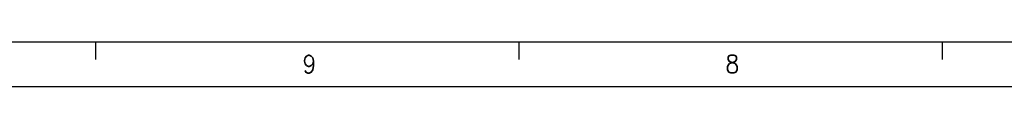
# Model space of a CAD drawing. Header units: millimetres. Extents: x -500 to 846, y -644 to 328.
# Tile 2 of 20: x -347 to -237, y -92 to -87. Entities that reach past the tile are written whole.
import ezdxf

# ---------------------------------------------------------------- set-up
doc = ezdxf.new("R2010")
doc.units = ezdxf.units.MM
doc.layers.add('1', color=7, linetype='Continuous')
doc.styles.add('CONVERTER_11', font='txt.shx', dxfattribs={"width": 0.9})

# ---------------------------------------------------------------- blocks, each defined once
blk = doc.blocks.new('_A2', base_point=(89.41, -87.22))
at = {"layer": '1', "color": 7, "linetype": 'Continuous'}
blk.add_line((-479.59, -87.22), (89.41, -87.22), dxfattribs=at)
at = {"layer": '1', "color": 2, "linetype": 'Continuous'}
for p, q in [((-338.44, -89.22), (-338.44, -87.22)), ((-291.02, -89.22), (-291.02, -87.22)), ((-243.6, -89.22), (-243.6, -87.22)), ((-499.59, -92.22), (94.41, -92.22))]:
    blk.add_line(p, q, dxfattribs=at)
at = {"layer": '1', "color": 2, "char_height": 2, "attachment_point": 4, "line_spacing_factor": 1.20048, "style": 'CONVERTER_11'}
for s, insert in [('9', (-315.31, -89.74)), ('8', (-267.91, -89.71))]:
    blk.add_mtext(s, dxfattribs=dict(at, insert=insert))

msp = doc.modelspace()

# ---------------------------------------------------------------- block references
msp.add_blockref('_A2', (89.41, -87.22))

doc.saveas('drawing.dxf')
